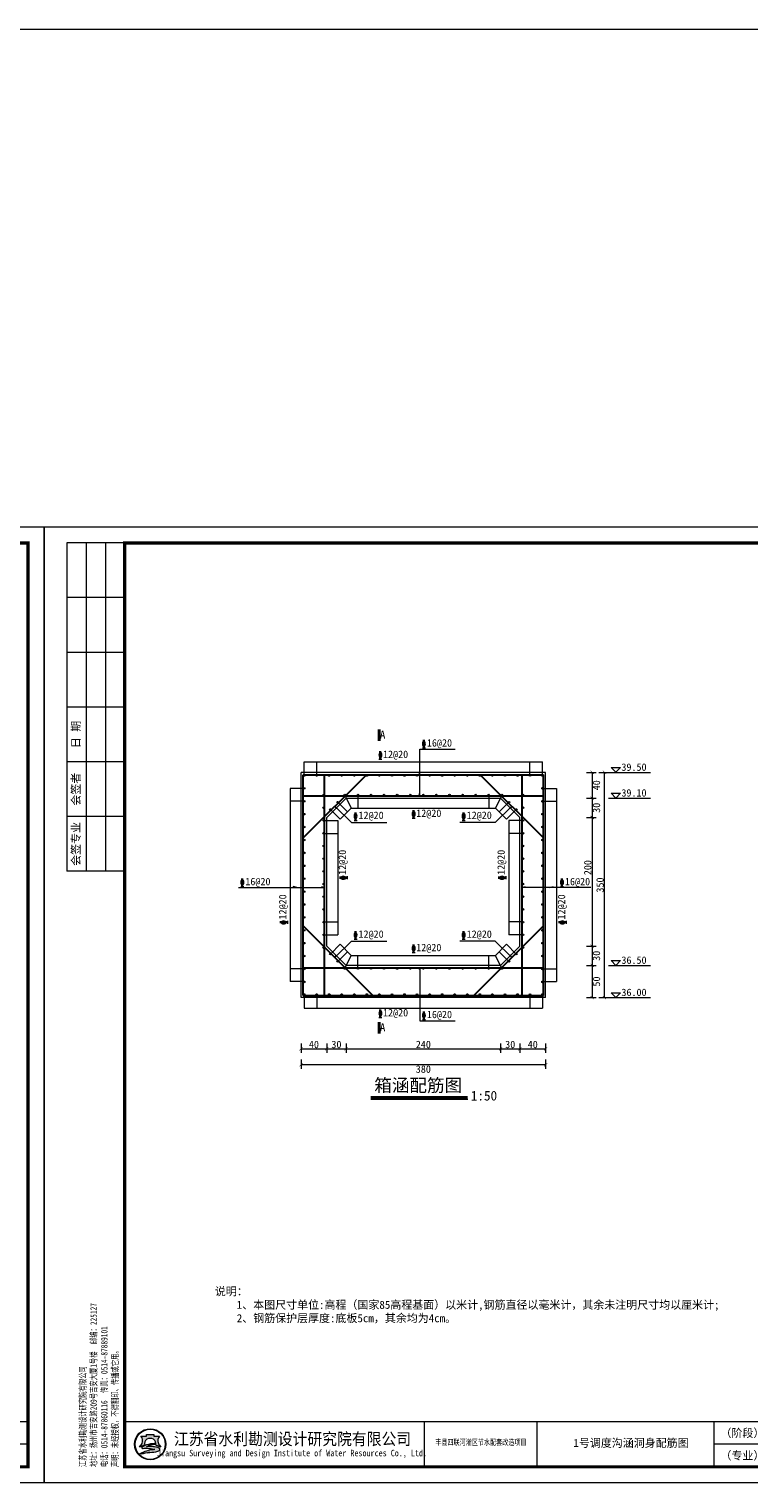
# Model space of a CAD drawing. Extents: x -27255 to 1448651, y 31034 to 8081248.
# Tile 70 of 198: x 583442 to 583666, y 3859744 to 3860196. Entities that reach past the tile are written whole.
import ezdxf
from ezdxf.enums import TextEntityAlignment as Align

# ---------------------------------------------------------------- set-up
doc = ezdxf.new("R2010")
doc.units = 0
doc.layers.get('0').update_dxf_attribs({"linetype": 'CONTINUOUS'})
for name, color, linetype, lineweight in [('0.09折线', 6, 'CONTINUOUS', 9), ('0.09标注线', 3, 'CONTINUOUS', 9), ('0.13填充', 8, 'CONTINUOUS', 9), ('0.13文字', 3, 'CONTINUOUS', 13), ('0.13轮廓', 4, 'CONTINUOUS', 13), ('0.30粗线', 7, 'CONTINUOUS', 30), ('图框', 7, 'CONTINUOUS', 20), ('文字', 7, 'CONTINUOUS', 15), ('细实线', 3, 'CONTINUOUS', 20), ('配筋1', 1, 'CONTINUOUS', 50)]:
    doc.layers.add(name, color=color, linetype=linetype, lineweight=lineweight)
doc.layers.add('DMTZ', color=7, linetype='CONTINUOUS')
doc.styles.add('-仿宋_GB2312', font='FangSong_GB2312.ttf')
doc.styles.add('CHX-1', font='tssdeng.shx', dxfattribs={"width": 0.7, "height": 300, "bigfont": 'atssdchn.shx'})
doc.styles.add('LYJFS', font='times.ttf', dxfattribs={"width": 0.7})
doc.styles.add('仿宋', font='FangSong_GB2312.ttf', dxfattribs={"width": 0.7})
doc.styles.add('宋体', font='FangSong_GB2312.ttf')
doc.dimstyles.new('zzzz STANDARD', dxfattribs={"dimtxt": 2.3, "dimasz": 1, "dimexe": 1.25, "dimexo": 1.5, "dimgap": 0.2, "dimtad": 1, "dimdec": 0, "dimlfac": 10, "dimzin": 0, "dimdsep": 46, "dimtxsty": '-仿宋_GB2312', "dimblk": 'ARCHTICK', "dimcen": 0.09, "dimadec": 0, "dimazin": 0, "dimtfac": 1, "dimtdec": 0, "dimtix": 1, "dimtmove": 2, "dimatfit": 3, "dimfxl": 1.7, "dimfxlon": 1, "dimtolj": 1, "dimtzin": 0, "dimlwd": 9, "dimlwe": 9, "dimarcsym": 0})

# ---------------------------------------------------------------- blocks, each defined once
blk = doc.blocks.new('d4trtg')
h = blk.add_hatch(color=152)
h.dxf.hatch_style = 1
h.paths.add_polyline_path([(654246.3193193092, 3899725.409078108, 1), (654149.4769673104, 3899725.409078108, 1)])
h.paths.add_polyline_path([(654244.689577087, 3899725.409078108, 1), (654151.1067095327, 3899725.409078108, 1)], flags=16)
h = blk.add_hatch(color=152)
h.dxf.hatch_style = 1
edge = h.paths.add_edge_path()
edge.add_arc((654216.7300615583, 3899701.144012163), 14.62686968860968, 43.31770961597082, 70.37003522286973)
edge.add_arc((654202.9245894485, 3899662.43781051), 55.72140833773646, 70.37003522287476, 84.52854590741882)
edge.add_arc((654197.052297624, 3899601.131590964), 117.3082280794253, 84.5285459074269, 95.17746754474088)
edge.add_arc((654198.4691254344, 3899704.113250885), 18.32576248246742, 111.7965680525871, 130.9174013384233, ccw=False)
edge.add_arc((654217.4394684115, 3899656.675769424), 69.41576698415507, 98.84274785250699, 111.79656805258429, ccw=False)
edge.add_arc((654228.1102754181, 3899588.085080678), 138.8315339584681, 95.21036804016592, 98.84274785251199, ccw=False)
edge.add_ellipse((654197.8981433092, 3899728.334977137), major_axis=(-17.7501498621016, 0), ratio=0.8776980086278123, start_angle=172.6538623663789, end_angle=176.9129867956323)
edge.add_arc((654213.8325542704, 3899624.955280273), 102.5563365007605, 88.99992913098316, 98.52267106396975)
edge.add_arc((654209.8965974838, 3899651.220285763), 75.99805588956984, 98.5226710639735, 116.8491039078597)
edge.add_arc((654181.1331357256, 3899708.041207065), 12.31168505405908, 116.8491039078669, 139.2900683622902)
edge.add_arc((654173.2830714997, 3899714.795695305), 1.955690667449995, 139.2900683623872, 263.050638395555)
edge.add_arc((654175.1158058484, 3899729.831970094), 17.10324739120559, 263.0506383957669, 272.136251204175)
edge.add_arc((654186.8001782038, 3899416.594006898), 296.3525647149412, 88.46268833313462, 92.13625120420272, ccw=False)
edge.add_arc((654193.3818121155, 3899661.833379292), 51.02489061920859, 68.07113774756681, 88.46268833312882, ccw=False)
edge.add_arc((654234.506227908, 3899496.08092722), 214.2253735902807, 95.91294384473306, 98.79521578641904)
edge.add_arc((654220.8241236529, 3899584.51078353), 124.7433113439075, 98.79521578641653, 117.8496747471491)
edge.add_arc((654806.2087627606, 3897318.850026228), 2461.597634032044, 104.7703900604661, 105.15790668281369, ccw=False)
edge.add_line((654178.6340996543, 3899699.104834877), (654170.5934602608, 3899695.844113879))
edge.add_arc((654384.3496151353, 3898723.49134639), 995.5709910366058, 100.90627282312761, 102.39834375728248, ccw=False)
edge.add_line((654195.9846486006, 3899701.080338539), (654189.8745459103, 3899699.193213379))
edge.add_arc((654166.7652083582, 3899985.305806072), 287.044347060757, 274.6177604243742, 279.6944367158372)
edge.add_arc((654207.3949546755, 3899747.472955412), 45.76599921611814, 279.694436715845, 287.6119267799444)
edge.add_arc((654216.243616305, 3899719.598572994), 16.52082853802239, 287.6119267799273, 311.5140981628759)
edge.add_arc((654225.3686800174, 3899709.289677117), 2.753471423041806, 311.5140981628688, 403.3177096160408)
edge = h.paths.add_edge_path()
edge.add_arc((654242.1391779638, 3899736.786777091), 20.67819482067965, 138.9741968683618, 204.1180883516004, ccw=False)
edge.add_line((654226.5392573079, 3899750.359920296), (654209.5567490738, 3899750.359920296))
edge.add_line((654209.5567490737, 3899750.359920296), (654209.5567490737, 3899756.23053299))
edge.add_line((654209.5567490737, 3899756.23053299), (654186.2395375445, 3899756.23053299))
edge.add_line((654186.2395375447, 3899756.23053299), (654186.2395375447, 3899750.359920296))
edge.add_line((654186.2395375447, 3899750.359920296), (654169.2570293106, 3899750.359920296))
edge.add_arc((654153.6571086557, 3899736.786777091), 20.67819482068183, -24.118088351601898, 41.0258031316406, ccw=False)
edge.add_arc((654138.2813983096, 3899743.670490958), 37.52449961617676, 314.34412131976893, 335.8819116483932, ccw=False)
edge.add_arc((654157.8406418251, 3899747.198545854), 31.08765203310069, 282.3877277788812, 290.1465811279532)
edge.add_arc((654127.1774852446, 3899830.778947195), 120.1152469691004, 290.1465811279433, 296.6495194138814)
edge.add_ellipse((654197.8981433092, 3899728.334977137), major_axis=(-17.7501498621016, 0), ratio=0.8776980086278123, start_angle=176.9129867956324, end_angle=378.37473811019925, ccw=False)
edge.add_ellipse((654197.8981433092, 3899728.334977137), major_axis=(-17.7501498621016, 0), ratio=0.8776980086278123, start_angle=172.653862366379, end_angle=176.9129867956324, ccw=False)
edge.add_ellipse((654197.8981433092, 3899728.334977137), major_axis=(-17.7501498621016, 0), ratio=0.8776980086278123, start_angle=161.6252618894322, end_angle=172.653862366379, ccw=False)
edge.add_arc((654268.6188013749, 3899830.778947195), 120.1152469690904, 243.3504805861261, 249.853418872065)
edge.add_arc((654237.9556447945, 3899747.198545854), 31.08765203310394, 249.8534188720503, 257.61227222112)
edge.add_arc((654257.5148883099, 3899743.670490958), 37.52449961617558, 204.1180883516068, 225.6558786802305, ccw=False)
at = {"lineweight": 0}
for p, q in [((653868.4004973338, 3899605.327936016), (653868.4004973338, 3902577.336202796)), ((653868.4004973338, 3902577.336202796), (658071.2404705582, 3902577.336202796)), ((658071.2404705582, 3902577.336202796), (658071.2404705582, 3899605.327936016)), ((658021.2066613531, 3899725.409078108), (655949.806960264, 3899725.409078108)), ((658071.2404705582, 3899605.327936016), (653868.4004973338, 3899605.327936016))]:
    blk.add_line(p, q, dxfattribs=at)
for p, q in [((654118.5695433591, 3902527.302393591), (653938.4478302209, 3902527.302393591)), ((653938.4478302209, 3902527.302393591), (653938.4478302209, 3901506.612685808)), ((653998.488401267, 3902527.302393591), (653998.488401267, 3901506.612685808)), ((654058.528972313, 3902527.302393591), (654058.528972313, 3901506.612685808)), ((654118.5695433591, 3902357.187442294), (653938.4478302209, 3902357.187442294)), ((654118.5695433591, 3902187.072490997), (653938.4478302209, 3902187.072490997)), ((654118.5695433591, 3902016.9575397), (653938.4478302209, 3902016.9575397)), ((654118.5695433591, 3901846.842588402), (653938.4478302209, 3901846.842588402)), ((654118.5695433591, 3901676.727637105), (653938.4478302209, 3901676.727637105)), ((654118.5695433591, 3901506.612685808), (653938.4478302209, 3901506.612685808)), ((655049.1983945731, 3899795.456410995), (655049.1983945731, 3899655.361745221)), ((655399.4350590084, 3899795.456410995), (655399.4350590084, 3899655.361745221)), ((655949.806960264, 3899795.456410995), (655949.806960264, 3899655.361745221)), ((656209.9827681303, 3899795.456410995), (656209.9827681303, 3899655.361745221)), ((656400.1112431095, 3899795.456410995), (656400.1112431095, 3899655.361745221)), ((656590.2397180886, 3899795.456410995), (656590.2397180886, 3899655.361745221)), ((656780.3681930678, 3899795.456410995), (656780.3681930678, 3899655.361745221)), ((656970.496668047, 3899795.456410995), (656970.496668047, 3899655.361745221)), ((657160.6251430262, 3899795.456410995), (657160.6251430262, 3899655.361745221)), ((657350.7536180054, 3899795.456410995), (657350.7536180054, 3899655.361745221)), ((657530.8753311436, 3899795.456410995), (657530.8753311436, 3899655.361745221)), ((657700.9902824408, 3899725.409078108), (657700.9902824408, 3899655.361745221))]:
    blk.add_line(p, q)
at = {"lineweight": 0, "const_width": 10.0067618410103}
blk.add_lwpolyline([(654118.5695433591, 3902527.302393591), (658021.2066613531, 3902527.302393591), (658021.2066613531, 3899655.361745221), (654118.5695433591, 3899655.361745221)], close=True, dxfattribs=at)
at = {"lineweight": 0, "const_width": 4.002704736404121}
blk.add_lwpolyline([(658021.2066613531, 3899795.456410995), (654118.5695433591, 3899795.456410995)], dxfattribs=at)
at = {"color": 152}
for points in [[(654215.6225359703, 3899727.495994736, 0.04157472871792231), (654198.6336295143, 3899726.379117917, 0.08013502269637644), (654175.5726574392, 3899719.025681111, 0.09823132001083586), (654171.8006163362, 3899716.071255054, 0.599439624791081), (654173.0464484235, 3899712.85437217, 0.03966424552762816), (654175.7533461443, 3899712.7406093, -0.01603031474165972), (654194.7507043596, 3899712.839904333, -0.08921046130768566), (654212.4373190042, 3899709.166529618, 0.01257694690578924), (654201.7504573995, 3899707.787257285, 0.08333285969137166), (654162.549863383, 3899694.805861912, -0.001690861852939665), (654178.6340996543, 3899699.104834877), (654170.5934602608, 3899695.844113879, -0.006510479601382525), (654195.9846486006, 3899701.080338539), (654189.8745459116, 3899699.193213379, 0.02215480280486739), (654215.101659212, 3899702.360502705, 0.03456031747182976), (654221.242295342, 3899703.852113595, 0.1046726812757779), (654227.1936927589, 3899707.227897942, 0.4234638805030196), (654227.3719977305, 3899711.178677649, 0.1185893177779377), (654221.6438736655, 3899714.920795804, 0.06185687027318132), (654208.2376153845, 3899717.905342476, 0.04649815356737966), (654186.4662944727, 3899717.961197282, -0.08362449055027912), (654191.6645458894, 3899721.128869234, -0.05658197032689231), (654206.7686614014, 3899725.266458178, -0.01585057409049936), (654215.5025964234, 3899726.342960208)], [(654181.0529832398, 3899723.423913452, -0.02838203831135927), (654168.5479460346, 3899718.013005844, -0.03386732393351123), (654164.5097554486, 3899716.834668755, 0.09425397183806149), (654172.5302050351, 3899728.337281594, 0.2921547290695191), (654169.2570293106, 3899750.359920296), (654186.2395375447, 3899750.359920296), (654186.2395375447, 3899756.23053299), (654209.5567490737, 3899756.23053299), (654209.5567490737, 3899750.359920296), (654226.5392573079, 3899750.359920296, 0.29215472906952), (654223.2660815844, 3899728.337281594, 0.09425397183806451), (654231.2865311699, 3899716.834668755, -0.03386732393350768), (654227.2483405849, 3899718.013005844, -0.02838203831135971), (654214.7433033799, 3899723.423913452)]]:
    blk.add_lwpolyline(points, format="xyb", dxfattribs=at)
for radius in [48.42117599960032, 46.79143377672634]:
    blk.add_circle((654197.8981433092, 3899725.409078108), radius, dxfattribs=at)
blk.add_arc((654217.4394684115, 3899656.675769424), 69.41576698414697, 98.8427478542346, 111.796568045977, dxfattribs=at)
for start_param, end_param in [(2.820892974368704, 6.603884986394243), (3.013378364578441, 3.087714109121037)]:
    blk.add_ellipse((654197.8981433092, 3899728.334977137), major_axis=(-17.7501498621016, 0), ratio=0.8776980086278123, start_param=start_param, end_param=end_param, dxfattribs=at)
at = {"style": '宋体'}
for s, height, width, p in [('江苏省水利勘测设计研究院有限公司', 37.52535690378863, 0.9, (654640.1952124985, 3899742.929376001)), ('丰县四联河灌区节水配套改造项目', 18.01217131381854, 0.75, (655225.535190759, 3899732.299860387)), ('Jiangsu Surveying and Design Institute of Water Resources Co., Ltd.', 20.0135236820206, 0.8, (654638.4727689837, 3899695.522921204))]:
    blk.add_text(s, height=height, dxfattribs=dict(at, width=width)).set_placement(p, align=Align.MIDDLE)
at = {"style": 'LYJFS'}
for s, p in [('（阶段）', (656038.2059940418, 3899760.432744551)), ('（专业）', (656038.2059940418, 3899690.385411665))]:
    blk.add_text(s, height=25.01690460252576, dxfattribs=at).set_placement(p, align=Align.MIDDLE_CENTER)
at = {"style": '仿宋'}
blk.add_text('2018.05', height=25.01690460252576, dxfattribs=at).set_placement((657440.8144745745, 3899690.385411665), align=Align.MIDDLE)
at = {"rotation": 90}
for s, insert, char_height, attachment_point, style in [('日 期', (653968.468115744, 3901931.900064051), 25.01690460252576, 5, '宋体'), ('会签者', (653968.468115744, 3901761.785112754), 25.01690460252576, 5, '宋体'), ('会签专业', (653968.468115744, 3901591.670161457), 25.01690460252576, 5, '宋体'), ('江苏省水利勘测设计研究院有限公司\\P地址：扬州市吉安路209号吉安大厦1号楼  邮编：225127\\P电话：0514-87860116  传真：0514-87889101\\P声明：未经授权，不得翻印、传播或它用。', (654101.5093347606, 3899654.544439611), 20.0135236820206, 7, '仿宋')]:
    blk.add_mtext(s, dxfattribs=dict(at, insert=insert, char_height=char_height, attachment_point=attachment_point, style=style))
at = {"char_height": 25.01690460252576, "attachment_point": 5, "style": '宋体'}
for s, insert in [('设计', (656143.9596908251, 3899760.432744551)), ('批 准', (656305.0470056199, 3899760.432744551)), ('核 定', (656494.550057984, 3899760.154778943)), ('审 查', (656684.609041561, 3899760.165426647)), ('校 核', (656875.0849735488, 3899760.865852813)), ('设 计', (657065.2829399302, 3899761.366681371)), ('制 图', (657254.8554836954, 3899760.211836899)), ('日 期', (657440.8144745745, 3899760.432744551)), ('甲级设计证书编号A132012666', (657776.0409962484, 3899760.432744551)), ('部分', (656143.9596908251, 3899690.385411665)), ('图 号', (657615.9328067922, 3899690.385411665))]:
    blk.add_mtext(s, dxfattribs=dict(at, insert=insert))
blk = doc.blocks.new('_ARCHTICK')
at = {"color": 0, "linetype": 'ByBlock', "const_width": 0.15}
blk.add_lwpolyline([(-0.5, -0.5), (0.5, 0.5)], dxfattribs=at)

msp = doc.modelspace()

# ---------------------------------------------------------------- hatches: boundary and pattern name
at = {"layer": '0.30粗线'}
for points in [[(583527.6765100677, 3859963.993978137, 1), (583528.1765100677, 3859963.993978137, 1)], [(583528.1765100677, 3859963.993978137, -1), (583527.6765100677, 3859963.993978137, -1)], [(583532.0764832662, 3859963.993978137, -1), (583531.5764832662, 3859963.993978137, -1)], [(583535.9764564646, 3859963.993978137, -1), (583535.4764564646, 3859963.993978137, -1)], [(583539.8764296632, 3859963.993978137, -1), (583539.3764296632, 3859963.993978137, -1)], [(583543.7764028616, 3859963.993978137, -1), (583543.2764028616, 3859963.993978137, -1)], [(583547.6763760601, 3859963.993978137, -1), (583547.1763760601, 3859963.993978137, -1)], [(583551.5763492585, 3859963.993978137, -1), (583551.0763492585, 3859963.993978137, -1)], [(583555.4763224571, 3859963.993978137, -1), (583554.9763224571, 3859963.993978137, -1)], [(583559.3762956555, 3859963.993978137, -1), (583558.8762956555, 3859963.993978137, -1)], [(583563.276268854, 3859963.993978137, -1), (583562.776268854, 3859963.993978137, -1)], [(583567.1762420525, 3859963.993978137, -1), (583566.6762420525, 3859963.993978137, -1)], [(583571.076215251, 3859963.993978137, -1), (583570.576215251, 3859963.993978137, -1)], [(583574.9761884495, 3859963.993978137, -1), (583574.4761884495, 3859963.993978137, -1)], [(583578.8761616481, 3859963.993978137, -1), (583578.3761616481, 3859963.993978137, -1)], [(583582.7761348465, 3859963.993978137, -1), (583582.2761348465, 3859963.993978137, -1)], [(583586.676108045, 3859963.993978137, -1), (583586.176108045, 3859963.993978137, -1)], [(583590.5760812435, 3859963.993978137, -1), (583590.0760812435, 3859963.993978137, -1)], [(583594.476054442, 3859963.993978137, -1), (583593.976054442, 3859963.993978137, -1)], [(583598.3760276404, 3859963.993978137, -1), (583597.8760276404, 3859963.993978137, -1)], [(583602.276000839, 3859963.993978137, -1), (583601.776000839, 3859963.993978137, -1)], [(583527.6765100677, 3859959.983856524, 1), (583528.1765100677, 3859959.983856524, 1)], [(583602.2760008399, 3859959.983856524, -1), (583601.7760008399, 3859959.983856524, -1)], [(583527.6765100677, 3859955.973734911, 1), (583528.1765100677, 3859955.973734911, 1)], [(583534.2760008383, 3859957.900109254, 1), (583533.7760008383, 3859957.900109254, 1)], [(583538.6331522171, 3859955.701228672, 1), (583538.1331522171, 3859955.701228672, 1)], [(583540.8320327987, 3859957.900109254, 1), (583540.3320327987, 3859957.900109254, 1)], [(583544.8977365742, 3859957.900109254, 1), (583544.3977365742, 3859957.900109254, 1)], [(583548.9634403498, 3859957.900109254, 1), (583548.4634403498, 3859957.900109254, 1)], [(583553.0291441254, 3859957.900109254, 1), (583552.5291441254, 3859957.900109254, 1)], [(583557.0948479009, 3859957.900109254, 1), (583556.5948479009, 3859957.900109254, 1)], [(583561.1605516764, 3859957.900109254, 1), (583560.6605516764, 3859957.900109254, 1)], [(583565.226255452, 3859957.900109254, 1), (583564.726255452, 3859957.900109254, 1)], [(583569.2919592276, 3859957.900109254, 1), (583568.7919592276, 3859957.900109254, 1)], [(583573.3576630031, 3859957.900109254, 1), (583572.8576630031, 3859957.900109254, 1)], [(583577.4233667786, 3859957.900109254, 1), (583576.9233667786, 3859957.900109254, 1)], [(583581.4890705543, 3859957.900109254, 1), (583580.9890705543, 3859957.900109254, 1)], [(583585.5547743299, 3859957.900109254, 1), (583585.0547743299, 3859957.900109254, 1)], [(583589.1204781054, 3859957.900109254, -1), (583589.6204781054, 3859957.900109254, -1)], [(583591.3193586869, 3859955.701228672, -1), (583591.8193586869, 3859955.701228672, -1)], [(583595.6765100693, 3859957.900109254, -1), (583596.1765100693, 3859957.900109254, -1)], [(583602.2760008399, 3859955.973734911, -1), (583601.7760008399, 3859955.973734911, -1)], [(583527.6765100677, 3859951.963613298, 1), (583528.1765100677, 3859951.963613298, 1)], [(583534.2760008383, 3859953.950266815, 1), (583533.7760008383, 3859953.950266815, 1)], [(583534.2760008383, 3859950.000424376, 1), (583533.7760008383, 3859950.000424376, 1)], [(583536.3386245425, 3859953.406700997, 1), (583535.8386245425, 3859953.406700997, 1)], [(583593.6138863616, 3859953.406700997, -1), (583594.1138863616, 3859953.406700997, -1)], [(583595.6765100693, 3859953.950266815, -1), (583596.1765100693, 3859953.950266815, -1)], [(583595.6765100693, 3859950.000424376, -1), (583596.1765100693, 3859950.000424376, -1)], [(583602.2760008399, 3859951.963613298, -1), (583601.7760008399, 3859951.963613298, -1)], [(583527.6765100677, 3859947.953491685, 1), (583528.1765100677, 3859947.953491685, 1)], [(583534.2760008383, 3859946.050581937, 1), (583533.7760008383, 3859946.050581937, 1)], [(583595.6765100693, 3859946.050581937, -1), (583596.1765100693, 3859946.050581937, -1)], [(583602.2760008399, 3859947.953491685, -1), (583601.7760008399, 3859947.953491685, -1)], [(583527.6765100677, 3859943.943370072, 1), (583528.1765100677, 3859943.943370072, 1)], [(583534.2760008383, 3859942.100739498, 1), (583533.7760008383, 3859942.100739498, 1)], [(583595.6765100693, 3859942.100739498, -1), (583596.1765100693, 3859942.100739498, -1)], [(583602.2760008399, 3859943.943370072, -1), (583601.7760008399, 3859943.943370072, -1)], [(583527.6765100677, 3859939.933248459, 1), (583528.1765100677, 3859939.933248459, 1)], [(583534.2760008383, 3859938.150897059, 1), (583533.7760008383, 3859938.150897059, 1)], [(583595.6765100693, 3859938.150897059, -1), (583596.1765100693, 3859938.150897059, -1)], [(583602.2760008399, 3859939.933248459, -1), (583601.7760008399, 3859939.933248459, -1)], [(583527.6765100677, 3859935.923126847, 1), (583528.1765100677, 3859935.923126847, 1)], [(583527.6765100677, 3859931.913005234, 1), (583528.1765100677, 3859931.913005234, 1)], [(583534.2760008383, 3859934.20105462, 1), (583533.7760008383, 3859934.20105462, 1)], [(583595.6765100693, 3859934.20105462, -1), (583596.1765100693, 3859934.20105462, -1)], [(583602.2760008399, 3859935.923126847, -1), (583601.7760008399, 3859935.923126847, -1)], [(583602.2760008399, 3859931.913005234, -1), (583601.7760008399, 3859931.913005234, -1)], [(583527.6765100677, 3859927.902883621, 1), (583528.1765100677, 3859927.902883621, 1)], [(583534.2760008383, 3859930.251212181, 1), (583533.7760008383, 3859930.251212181, 1)], [(583595.6765100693, 3859930.251212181, -1), (583596.1765100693, 3859930.251212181, -1)], [(583602.2760008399, 3859927.902883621, -1), (583601.7760008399, 3859927.902883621, -1)], [(583527.6765100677, 3859923.892762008, 1), (583528.1765100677, 3859923.892762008, 1)], [(583534.2760008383, 3859926.301369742, 1), (583533.7760008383, 3859926.301369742, 1)], [(583595.6765100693, 3859926.301369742, -1), (583596.1765100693, 3859926.301369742, -1)], [(583602.2760008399, 3859923.892762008, -1), (583601.7760008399, 3859923.892762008, -1)], [(583527.6765100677, 3859919.882640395, 1), (583528.1765100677, 3859919.882640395, 1)], [(583534.2760008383, 3859922.351527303, 1), (583533.7760008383, 3859922.351527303, 1)], [(583534.2760008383, 3859918.401684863, 1), (583533.7760008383, 3859918.401684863, 1)], [(583595.6765100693, 3859922.351527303, -1), (583596.1765100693, 3859922.351527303, -1)], [(583595.6765100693, 3859918.401684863, -1), (583596.1765100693, 3859918.401684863, -1)], [(583602.2760008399, 3859919.882640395, -1), (583601.7760008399, 3859919.882640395, -1)], [(583527.6765100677, 3859915.872518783, 1), (583528.1765100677, 3859915.872518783, 1)], [(583534.2760008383, 3859914.451842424, 1), (583533.7760008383, 3859914.451842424, 1)], [(583595.6765100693, 3859914.451842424, -1), (583596.1765100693, 3859914.451842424, -1)], [(583602.2760008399, 3859915.872518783, -1), (583601.7760008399, 3859915.872518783, -1)], [(583527.6765100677, 3859911.862397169, 1), (583528.1765100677, 3859911.862397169, 1)], [(583533.7406967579, 3859910.50265236, 1), (583534.2406967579, 3859910.50265236, 1)], [(583596.2118141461, 3859910.50265236, -1), (583595.7118141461, 3859910.50265236, -1)], [(583596.2118141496, 3859910.50265236, -1), (583595.7118141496, 3859910.50265236, -1)], [(583602.2760008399, 3859911.862397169, -1), (583601.7760008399, 3859911.862397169, -1)], [(583527.6765100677, 3859907.852275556, 1), (583528.1765100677, 3859907.852275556, 1)], [(583536.3386245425, 3859908.487356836, -1), (583535.8386245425, 3859908.487356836, -1)], [(583538.6331522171, 3859906.192829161, -1), (583538.1331522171, 3859906.192829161, -1)], [(583591.3193586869, 3859906.192829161, 1), (583591.8193586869, 3859906.192829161, 1)], [(583593.6138863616, 3859908.487356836, 1), (583594.1138863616, 3859908.487356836, 1)], [(583602.2760008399, 3859907.852275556, -1), (583601.7760008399, 3859907.852275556, -1)], [(583527.6765100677, 3859903.842153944, 1), (583528.1765100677, 3859903.842153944, 1)], [(583540.8320327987, 3859903.993948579, -1), (583540.3320327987, 3859903.993948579, -1)], [(583544.8977365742, 3859904.015197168, -1), (583544.3977365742, 3859904.015197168, -1)], [(583548.9634403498, 3859904.015197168, -1), (583548.4634403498, 3859904.015197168, -1)], [(583553.0291441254, 3859904.015197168, -1), (583552.5291441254, 3859904.015197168, -1)], [(583557.0948479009, 3859904.015197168, -1), (583556.5948479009, 3859904.015197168, -1)], [(583561.1605516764, 3859904.015197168, -1), (583560.6605516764, 3859904.015197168, -1)], [(583565.226255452, 3859904.015197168, -1), (583564.726255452, 3859904.015197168, -1)], [(583569.2919592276, 3859904.015197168, -1), (583568.7919592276, 3859904.015197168, -1)], [(583573.3576630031, 3859904.015197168, -1), (583572.8576630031, 3859904.015197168, -1)], [(583577.4233667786, 3859904.015197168, -1), (583576.9233667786, 3859904.015197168, -1)], [(583581.4890705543, 3859904.015197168, -1), (583580.9890705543, 3859904.015197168, -1)], [(583585.5547743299, 3859904.015197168, -1), (583585.0547743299, 3859904.015197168, -1)], [(583589.1204781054, 3859903.993948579, 1), (583589.6204781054, 3859903.993948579, 1)], [(583602.2760008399, 3859903.842153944, -1), (583601.7760008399, 3859903.842153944, -1)], [(583527.6765100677, 3859899.832032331, 1), (583528.1765100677, 3859899.832032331, 1)], [(583527.6765100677, 3859895.89702891, -1), (583528.1765100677, 3859895.89702891, -1)], [(583532.0764832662, 3859895.900109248, 1), (583531.5764832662, 3859895.900109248, 1)], [(583535.9764564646, 3859895.900109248, 1), (583535.4764564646, 3859895.900109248, 1)], [(583539.8764296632, 3859895.900109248, 1), (583539.3764296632, 3859895.900109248, 1)], [(583543.7764028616, 3859895.900109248, 1), (583543.2764028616, 3859895.900109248, 1)], [(583547.6763760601, 3859895.900109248, 1), (583547.1763760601, 3859895.900109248, 1)], [(583551.5763492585, 3859895.900109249, 1), (583551.0763492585, 3859895.900109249, 1)], [(583555.4763224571, 3859895.900109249, 1), (583554.9763224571, 3859895.900109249, 1)], [(583559.3762956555, 3859895.900109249, 1), (583558.8762956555, 3859895.900109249, 1)], [(583563.276268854, 3859895.900109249, 1), (583562.776268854, 3859895.900109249, 1)], [(583567.1762420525, 3859895.900109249, 1), (583566.6762420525, 3859895.900109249, 1)], [(583571.076215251, 3859895.900109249, 1), (583570.576215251, 3859895.900109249, 1)], [(583574.9761884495, 3859895.900109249, 1), (583574.4761884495, 3859895.900109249, 1)], [(583578.8761616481, 3859895.900109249, 1), (583578.3761616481, 3859895.900109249, 1)], [(583582.7761348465, 3859895.900109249, 1), (583582.2761348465, 3859895.900109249, 1)], [(583586.676108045, 3859895.900109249, 1), (583586.176108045, 3859895.900109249, 1)], [(583590.5760812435, 3859895.900109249, 1), (583590.0760812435, 3859895.900109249, 1)], [(583594.476054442, 3859895.900109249, 1), (583593.976054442, 3859895.900109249, 1)], [(583598.3760276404, 3859895.900109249, 1), (583597.8760276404, 3859895.900109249, 1)], [(583602.2760008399, 3859899.832032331, -1), (583601.7760008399, 3859899.832032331, -1)], [(583602.2760008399, 3859895.89702891, 1), (583601.7760008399, 3859895.89702891, 1)]]:
    msp.add_hatch(color=256, dxfattribs=at).paths.add_polyline_path(points)

# ---------------------------------------------------------------- linework, layer by layer
at = {"layer": '0.09折线', "color": 7}
for p, q in [((583526.9762554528, 3859894.94702891), (583526.9762554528, 3859964.947058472)), ((583602.9762554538, 3859964.947058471), (583526.9762554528, 3859964.947058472)), ((583602.9762554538, 3859894.947028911), (583602.976255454, 3859964.947058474)), ((583540.9762554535, 3859956.947028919), (583534.9762554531, 3859950.947028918)), ((583540.9762554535, 3859956.947028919), (583588.9762554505, 3859956.947028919)), ((583588.9762554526, 3859956.947028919), (583594.9762554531, 3859950.947028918)), ((583534.9762554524, 3859910.947028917), (583534.9762554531, 3859950.947028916)), ((583594.9762554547, 3859910.947028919), (583594.976255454, 3859950.947028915)), ((583540.9762554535, 3859904.947028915), (583534.9762554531, 3859910.947028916)), ((583588.9762554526, 3859904.947028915), (583594.9762554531, 3859910.947028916)), ((583588.9762554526, 3859904.947028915), (583540.9762554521, 3859904.947028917)), ((583602.9762554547, 3859894.947028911), (583526.9762554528, 3859894.94702891))]:
    msp.add_line(p, q, dxfattribs=at)
at = {"layer": '0.09标注线'}
for p, q in [((583563.9331824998, 3859957.650109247), (583563.9331824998, 3859972.153665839)), ((583563.9331825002, 3859972.153665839), (583574.910886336, 3859972.153665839)), ((583527.9424753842, 3859968.257686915), (583602.0260008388, 3859968.257686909)), ((583527.9424753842, 3859964.243467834), (583527.9424753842, 3859968.25768692)), ((583531.8641732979, 3859963.99346783), (583531.8641732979, 3859968.257686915)), ((583563.9331825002, 3859964.243978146), (583563.7056710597, 3859964.872767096)), ((583598.0564069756, 3859963.993978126), (583598.0564069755, 3859968.257686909)), ((583602.026000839, 3859963.993978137), (583602.0260008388, 3859968.257686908)), ((583523.5919757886, 3859959.983856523), (583523.5919757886, 3859939.142504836)), ((583527.9265100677, 3859959.983856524), (583523.5919757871, 3859959.983856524)), ((583602.0260008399, 3859959.983856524), (583606.3605351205, 3859959.983856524)), ((583606.360535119, 3859959.983856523), (583606.360535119, 3859939.142504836)), ((583527.9265100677, 3859955.985925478), (583523.5919757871, 3859955.985925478)), ((583540.7260386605, 3859957.650109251), (583542.5600243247, 3859953.819105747)), ((583544.6477365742, 3859957.900109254), (583544.6477365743, 3859953.819105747)), ((583563.9331824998, 3859957.650109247), (583563.7056710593, 3859958.278898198)), ((583585.3047743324, 3859957.900109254), (583585.3047743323, 3859953.819105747)), ((583589.2264722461, 3859957.650109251), (583587.3924865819, 3859953.819105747)), ((583602.0260008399, 3859955.985925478), (583606.3605351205, 3859955.985925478)), ((583537.4798826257, 3859954.440605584), (583542.6826361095, 3859949.412720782)), ((583542.560024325, 3859953.819105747), (583587.392486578, 3859953.819105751)), ((583592.472628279, 3859954.440605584), (583587.2698747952, 3859949.412720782)), ((583534.0260008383, 3859950.000424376), (583538.3605351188, 3859950.000424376)), ((583534.0260008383, 3859946.002493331), (583538.3605351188, 3859946.002493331)), ((583538.360535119, 3859950.000424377), (583538.3605351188, 3859914.451842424)), ((583542.6826361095, 3859949.412720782), (583553.6603399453, 3859949.412720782)), ((583587.2698747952, 3859949.412720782), (583576.2921709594, 3859949.412720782)), ((583591.5919757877, 3859950.000424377), (583591.5919757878, 3859914.451842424)), ((583595.9265100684, 3859950.000424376), (583591.5919757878, 3859950.000424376)), ((583595.9265100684, 3859946.002493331), (583591.5919757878, 3859946.002493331)), ((583523.5919757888, 3859939.142504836), (583523.5919757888, 3859899.910230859)), ((583606.3605351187, 3859939.142504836), (583606.3605351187, 3859899.910230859)), ((583507.5304169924, 3859929.163104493), (583534.2760008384, 3859929.163104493)), ((583617.0391609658, 3859929.163104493), (583595.6765100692, 3859929.163104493)), ((583534.0260008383, 3859918.44977347), (583538.3605351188, 3859918.44977347)), ((583534.0260008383, 3859914.451842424), (583538.3605351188, 3859914.451842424)), ((583595.9265100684, 3859918.44977347), (583591.5919757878, 3859918.44977347)), ((583595.9265100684, 3859914.451842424), (583591.5919757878, 3859914.451842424)), ((583537.4798826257, 3859907.45345225), (583542.6826361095, 3859912.481337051)), ((583542.6826361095, 3859912.481337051), (583553.6603399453, 3859912.481337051)), ((583587.2698747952, 3859912.481337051), (583576.2921709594, 3859912.481337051)), ((583592.472628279, 3859907.45345225), (583587.2698747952, 3859912.481337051)), ((583540.7260386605, 3859904.243948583), (583542.5600243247, 3859908.074952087)), ((583542.560024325, 3859908.074952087), (583587.392486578, 3859908.074952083)), ((583544.6477365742, 3859903.993948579), (583544.6477365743, 3859908.074952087)), ((583585.3047743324, 3859903.993948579), (583585.3047743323, 3859908.074952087)), ((583589.2264722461, 3859904.243948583), (583587.3924865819, 3859908.074952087)), ((583527.9265100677, 3859903.908161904), (583523.5919757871, 3859903.908161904)), ((583563.9331824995, 3859904.247028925), (583563.705671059, 3859903.618239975)), ((583563.9331825, 3859904.247028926), (583563.9331824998, 3859887.740421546)), ((583602.0260008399, 3859903.908161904), (583606.3605351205, 3859903.908161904)), ((583527.9265100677, 3859899.910230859), (583523.5919757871, 3859899.910230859)), ((583602.0260008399, 3859899.910230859), (583606.3605351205, 3859899.910230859)), ((583527.9424753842, 3859895.650619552), (583527.9424753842, 3859891.636400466)), ((583527.9424753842, 3859891.636400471), (583602.0260008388, 3859891.636400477)), ((583531.8641732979, 3859895.900619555), (583531.8641732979, 3859891.63640047)), ((583563.9331825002, 3859895.65010924), (583563.7056710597, 3859895.021320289)), ((583598.0564069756, 3859895.90010926), (583598.0564069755, 3859891.636400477)), ((583602.026000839, 3859895.900109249), (583602.0260008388, 3859891.636400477)), ((583563.9331825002, 3859887.740421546), (583574.910886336, 3859887.740421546))]:
    msp.add_line(p, q, dxfattribs=at)
at = {"layer": '0.09标注线', "color": 7}
for p, q in [((583622.5046778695, 3859964.947058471), (583635.555157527, 3859964.947058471)), ((583623.3073445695, 3859966.446777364), (583624.7767845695, 3859964.977337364)), ((583623.3073445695, 3859966.446777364), (583626.2462245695, 3859966.446777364)), ((583624.7767845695, 3859964.977337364), (583626.2462245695, 3859966.446777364)), ((583622.5046778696, 3859956.947028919), (583635.5551575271, 3859956.947028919)), ((583623.3073445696, 3859958.446747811), (583624.7767845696, 3859956.977307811)), ((583623.3073445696, 3859958.446747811), (583626.2462245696, 3859958.446747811)), ((583624.7767845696, 3859956.977307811), (583626.2462245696, 3859958.446747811)), ((583623.3073445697, 3859906.446747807), (583624.7767845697, 3859904.977307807)), ((583623.3073445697, 3859906.446747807), (583626.2462245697, 3859906.446747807)), ((583624.7767845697, 3859904.977307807), (583626.2462245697, 3859906.446747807)), ((583622.5046778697, 3859904.947028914), (583635.5551575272, 3859904.947028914)), ((583623.3073445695, 3859896.446747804), (583624.7767845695, 3859894.977307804)), ((583623.3073445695, 3859896.446747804), (583626.2462245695, 3859896.446747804)), ((583624.7767845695, 3859894.977307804), (583626.2462245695, 3859896.446747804)), ((583622.5046778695, 3859894.947028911), (583635.555157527, 3859894.947028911))]:
    msp.add_line(p, q, dxfattribs=at)
at = {"layer": '0.09标注线', "linetype": 'Continuous', "lineweight": 13}
for p, q in [((583525.6765100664, 3859929.163104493), (583524.5070938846, 3859929.513135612)), ((583604.2760008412, 3859929.163104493), (583605.4454170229, 3859929.513135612))]:
    msp.add_line(p, q, dxfattribs=at)
at = {"layer": '0.13填充', "lineweight": 40, "ltscale": 0.005}
msp.add_line((583548.6683072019, 3859863.912672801, 0.725928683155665), (583578.715323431, 3859863.912672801, 0.725928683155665), dxfattribs=at)
at = {"layer": '0.13填充', "ltscale": 0.005}
msp.add_line((583548.668307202, 3859863.382746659, 0.725928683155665), (583578.849672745, 3859863.382746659, 0.725928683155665), dxfattribs=at)
at = {"layer": '0.13文字', "linetype": 'Continuous', "lineweight": 13}
for p, q in [((580415.3193357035, 3860196.007721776), (587865.8902504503, 3860196.007721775)), ((580415.3193357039, 3860196.007721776), (587865.8902504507, 3860196.007721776)), ((583538.3831522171, 3859955.701228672), (583541.3607272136, 3859952.723653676)), ((583591.5693586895, 3859955.701228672), (583588.5917836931, 3859952.723653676)), ((583536.0886245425, 3859953.406700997), (583539.1181220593, 3859950.37720348)), ((583542.5600243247, 3859953.819105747), (583539.1181220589, 3859950.37720348)), ((583587.3924865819, 3859953.819105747), (583590.8343888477, 3859950.37720348)), ((583593.8638863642, 3859953.406700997), (583590.8343888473, 3859950.37720348)), ((583536.0886245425, 3859908.487356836), (583539.1181220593, 3859911.516854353)), ((583542.5600243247, 3859908.074952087), (583539.1181220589, 3859911.516854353)), ((583587.3924865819, 3859908.074952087), (583590.8343888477, 3859911.516854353)), ((583593.8638863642, 3859908.487356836), (583590.8343888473, 3859911.516854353)), ((583538.3831522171, 3859906.192829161), (583541.3607272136, 3859909.170404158)), ((583591.5693586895, 3859906.192829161), (583588.5917836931, 3859909.170404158))]:
    msp.add_line(p, q, dxfattribs=at)
at = {"layer": '0.13文字', "lineweight": 13}
for p, q in [((583537.4798826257, 3859954.440605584), (583537.8965620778, 3859953.666928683)), ((583592.472628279, 3859954.440605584), (583592.055948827, 3859953.666928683)), ((583537.4798826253, 3859907.45345225), (583538.0411713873, 3859908.289471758)), ((583592.4726282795, 3859907.45345225), (583591.9113395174, 3859908.289471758))]:
    msp.add_line(p, q, dxfattribs=at)
at = {"layer": '0.13轮廓'}
for centre in [(583527.9265100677, 3859963.993978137), (583527.9265100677, 3859963.993978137), (583531.8264832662, 3859963.993978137), (583535.7264564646, 3859963.993978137), (583539.6264296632, 3859963.993978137), (583543.5264028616, 3859963.993978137), (583547.4263760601, 3859963.993978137), (583551.3263492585, 3859963.993978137), (583555.2263224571, 3859963.993978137), (583559.1262956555, 3859963.993978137), (583563.026268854, 3859963.993978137), (583566.9262420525, 3859963.993978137), (583570.826215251, 3859963.993978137), (583574.7261884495, 3859963.993978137), (583578.6261616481, 3859963.993978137), (583582.5261348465, 3859963.993978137), (583586.426108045, 3859963.993978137), (583590.3260812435, 3859963.993978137), (583594.226054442, 3859963.993978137), (583598.1260276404, 3859963.993978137), (583602.026000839, 3859963.993978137), (583527.9265100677, 3859959.983856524), (583602.0260008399, 3859959.983856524), (583527.9265100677, 3859955.973734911), (583534.0260008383, 3859957.900109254), (583538.3831522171, 3859955.701228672), (583540.5820327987, 3859957.900109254), (583544.6477365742, 3859957.900109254), (583548.7134403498, 3859957.900109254), (583552.7791441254, 3859957.900109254), (583556.8448479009, 3859957.900109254), (583560.9105516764, 3859957.900109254), (583564.976255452, 3859957.900109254), (583569.0419592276, 3859957.900109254), (583573.1076630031, 3859957.900109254), (583577.1733667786, 3859957.900109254), (583581.2390705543, 3859957.900109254), (583585.3047743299, 3859957.900109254), (583589.3704781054, 3859957.900109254), (583591.5693586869, 3859955.701228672), (583595.9265100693, 3859957.900109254), (583602.0260008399, 3859955.973734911), (583527.9265100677, 3859951.963613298), (583534.0260008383, 3859953.950266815), (583534.0260008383, 3859950.000424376), (583536.0886245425, 3859953.406700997), (583593.8638863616, 3859953.406700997), (583595.9265100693, 3859953.950266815), (583595.9265100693, 3859950.000424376), (583602.0260008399, 3859951.963613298), (583527.9265100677, 3859947.953491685), (583534.0260008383, 3859946.050581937), (583595.9265100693, 3859946.050581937), (583602.0260008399, 3859947.953491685), (583527.9265100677, 3859943.943370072), (583534.0260008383, 3859942.100739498), (583595.9265100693, 3859942.100739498), (583602.0260008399, 3859943.943370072), (583527.9265100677, 3859939.933248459), (583534.0260008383, 3859938.150897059), (583595.9265100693, 3859938.150897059), (583602.0260008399, 3859939.933248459), (583527.9265100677, 3859935.923126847), (583527.9265100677, 3859931.913005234), (583534.0260008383, 3859934.20105462), (583595.9265100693, 3859934.20105462), (583602.0260008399, 3859935.923126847), (583602.0260008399, 3859931.913005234), (583527.9265100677, 3859927.902883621), (583534.0260008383, 3859930.251212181), (583595.9265100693, 3859930.251212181), (583602.0260008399, 3859927.902883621), (583527.9265100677, 3859923.892762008), (583534.0260008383, 3859926.301369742), (583595.9265100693, 3859926.301369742), (583602.0260008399, 3859923.892762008), (583527.9265100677, 3859919.882640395), (583534.0260008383, 3859922.351527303), (583534.0260008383, 3859918.401684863), (583595.9265100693, 3859922.351527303), (583595.9265100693, 3859918.401684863), (583602.0260008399, 3859919.882640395), (583527.9265100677, 3859915.872518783), (583534.0260008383, 3859914.451842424), (583595.9265100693, 3859914.451842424), (583602.0260008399, 3859915.872518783), (583527.9265100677, 3859911.862397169), (583533.9906967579, 3859910.50265236), (583595.9618141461, 3859910.50265236), (583595.9618141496, 3859910.50265236), (583602.0260008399, 3859911.862397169), (583527.9265100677, 3859907.852275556), (583536.0886245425, 3859908.487356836), (583538.3831522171, 3859906.192829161), (583591.5693586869, 3859906.192829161), (583593.8638863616, 3859908.487356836), (583602.0260008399, 3859907.852275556), (583527.9265100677, 3859903.842153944), (583540.5820327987, 3859903.993948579), (583544.6477365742, 3859904.015197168), (583548.7134403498, 3859904.015197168), (583552.7791441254, 3859904.015197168), (583556.8448479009, 3859904.015197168), (583560.9105516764, 3859904.015197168), (583564.976255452, 3859904.015197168), (583569.0419592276, 3859904.015197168), (583573.1076630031, 3859904.015197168), (583577.1733667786, 3859904.015197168), (583581.2390705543, 3859904.015197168), (583585.3047743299, 3859904.015197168), (583589.3704781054, 3859903.993948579), (583602.0260008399, 3859903.842153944), (583527.9265100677, 3859899.832032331), (583527.9265100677, 3859895.89702891), (583531.8264832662, 3859895.900109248), (583535.7264564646, 3859895.900109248), (583539.6264296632, 3859895.900109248), (583543.5264028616, 3859895.900109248), (583547.4263760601, 3859895.900109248), (583551.3263492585, 3859895.900109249), (583555.2263224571, 3859895.900109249), (583559.1262956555, 3859895.900109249), (583563.026268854, 3859895.900109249), (583566.9262420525, 3859895.900109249), (583570.826215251, 3859895.900109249), (583574.7261884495, 3859895.900109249), (583578.6261616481, 3859895.900109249), (583582.5261348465, 3859895.900109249), (583586.426108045, 3859895.900109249), (583590.3260812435, 3859895.900109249), (583594.226054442, 3859895.900109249), (583598.1260276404, 3859895.900109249), (583602.0260008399, 3859899.832032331), (583602.0260008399, 3859895.89702891)]:
    msp.add_circle(centre, 0.25, dxfattribs=at)
at = {"layer": '0.30粗线', "color": 1}
for p, q in [((583527.6765100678, 3859895.647028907), (583527.6765100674, 3859964.24397814)), ((583527.6765100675, 3859964.243978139), (583602.2760008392, 3859964.243978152)), ((583547.283255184, 3859964.243978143), (583527.6765100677, 3859944.637233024)), ((583534.2760008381, 3859895.647028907), (583534.2760008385, 3859964.24397814)), ((583582.6692557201, 3859964.243978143), (583602.2760008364, 3859944.637233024)), ((583595.6765100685, 3859895.647028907), (583595.6765100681, 3859964.24397814)), ((583602.2760008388, 3859895.647028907), (583602.2760008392, 3859964.24397814)), ((583527.6765100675, 3859957.650109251), (583602.2760008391, 3859957.650109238)), ((583549.2863059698, 3859895.647028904), (583527.6765100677, 3859917.256824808)), ((583580.6662049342, 3859895.647028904), (583602.2760008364, 3859917.256824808)), ((583527.6765100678, 3859904.24702892), (583602.2760008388, 3859904.247028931)), ((583527.6765100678, 3859895.647028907), (583602.2760008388, 3859895.647028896))]:
    msp.add_line(p, q, dxfattribs=at)
at = {"layer": 'DMTZ', "linetype": 'Continuous'}
for p, q in [((583534.2760008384, 3859929.163104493), (583533.3467189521, 3859929.412104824)), ((583595.6765100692, 3859929.163104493), (583596.6057919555, 3859929.412104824))]:
    msp.add_line(p, q, dxfattribs=at)
at = {"layer": '配筋1', "color": 7, "lineweight": 40}
for p, q in [((583551.274224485, 3859974.772540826), (583551.274224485, 3859978.277740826)), ((583551.274224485, 3859883.804399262), (583551.274224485, 3859887.309599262))]:
    msp.add_line(p, q, dxfattribs=at)

# ---------------------------------------------------------------- block references
at = {"layer": '图框', "xscale": 0.09999999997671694, "yscale": 0.1000000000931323, "zscale": 0.1}
for p in [(517640.0296919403, 3469783.558025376), (518060.3136891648, 3469783.558025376)]:
    msp.add_blockref('d4trtg', p, dxfattribs=at)

# ---------------------------------------------------------------- texts
at = {"layer": '0.09标注线', "style": 'CHX-1', "width": 0.62}
for p in [(583564.4955279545, 3859972.540247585), (583550.983233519, 3859969.023756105), (583543.2449815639, 3859950.037929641), (583561.3101414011, 3859950.710504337), (583576.8545164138, 3859950.037929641), (583508.0778498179, 3859929.438442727), (583607.4010258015, 3859929.438442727), (583543.2449815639, 3859913.106545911), (583576.8545164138, 3859913.106545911), (583561.3101414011, 3859908.965241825), (583550.983233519, 3859888.719641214), (583564.4955279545, 3859888.127003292)]:
    msp.add_text('\x84', height=2.5, dxfattribs=at).set_placement(p)
for p in [(583541.408054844, 3859931.516897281), (583590.7380057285, 3859931.516897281), (583522.8612161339, 3859917.65401685), (583609.5096284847, 3859917.65401685)]:
    msp.add_text('\x84', height=2.5, rotation=90, dxfattribs=at).set_placement(p)
at = {"layer": '0.09标注线', "char_height": 2.3, "width": 17.07402900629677, "attachment_point": 7, "style": '-仿宋_GB2312'}
for s, insert in [('16@20', (583566.0772241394, 3859972.471713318)), ('12@20', (583552.4371392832, 3859968.92385294)), ('12@20', (583544.8266777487, 3859949.969395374)), ('12@20', (583562.7640471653, 3859950.610601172)), ('12@20', (583578.4362125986, 3859949.969395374)), ('16@20', (583509.6595460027, 3859929.36990846)), ('16@20', (583608.9827219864, 3859929.36990846)), ('12@20', (583544.8266777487, 3859913.038011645)), ('12@20', (583578.4362125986, 3859913.038011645)), ('12@20', (583562.7640471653, 3859908.86533866)), ('12@20', (583552.4371392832, 3859888.619738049)), ('16@20', (583566.0772241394, 3859888.058469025))]:
    msp.add_mtext(s, dxfattribs=dict(at, insert=insert))
at = {"layer": '0.09标注线', "color": 7, "char_height": 2.296, "width": 15.68078823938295, "attachment_point": 3, "style": '-仿宋_GB2312'}
for s, insert in [('39.50', (583634.3436826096, 3859967.738152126)), ('39.10', (583634.3436826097, 3859959.738122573)), ('36.50', (583634.3436826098, 3859907.738122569)), ('36.00', (583634.3436826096, 3859897.738122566))]:
    msp.add_mtext(s, dxfattribs=dict(at, insert=insert))
at = {"layer": '0.09标注线', "char_height": 2.3, "width": 17.07402900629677, "attachment_point": 7, "rotation": 90, "style": '-仿宋_GB2312'}
for insert in [(583541.4536504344, 3859933.087535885), (583590.7836013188, 3859933.087535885), (583522.9068117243, 3859919.224655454), (583609.5552240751, 3859919.224655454)]:
    msp.add_mtext('12@20', dxfattribs=dict(at, insert=insert))
at = {"layer": '0.13文字', "color": 7, "insert": (583500.1912648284, 3859804.87969343, 0.725928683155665), "char_height": 2.5, "width": 158.4939985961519, "attachment_point": 1, "style": '-仿宋_GB2312'}
msp.add_mtext('说明：\\P    1、本图尺寸单位:高程（国家85高程基面）以米计,钢筋直径以毫米计，其余未注明尺寸均以厘米计;\\P    2、钢筋保护层厚度:底板5cm，其余均为4cm。', dxfattribs=at)
at = {"layer": '0.13文字', "linetype": 'Continuous', "lineweight": 13, "insert": (583606.4981091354, 3859757.766341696), "char_height": 2.5, "width": 66.66109248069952, "attachment_point": 1, "style": 'LYJFS'}
msp.add_mtext('{\\fFangSong_GB2312|b0|i0|c134|p49;\\W1;   1号调度沟涵洞身配筋图}', dxfattribs=at)
at = {"layer": '文字', "color": 7, "attachment_point": 1, "style": '-仿宋_GB2312'}
for s, insert, char_height, width in [('箱涵配筋图', (583549.7416062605, 3859869.6852176, 0.725928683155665), 4, 38.01371816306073), ('1:50', (583579.7452178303, 3859865.960608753, 0.725928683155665), 3, 10.28954739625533)]:
    msp.add_mtext(s, dxfattribs=dict(at, insert=insert, char_height=char_height, width=width))
at = {"layer": '细实线', "color": 7, "lineweight": 13, "char_height": 2.5, "width": 21.95458836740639, "attachment_point": 9, "style": '-仿宋_GB2312'}
for insert in [(583553.1731661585, 3859975.446221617), (583553.1731661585, 3859884.478080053)]:
    msp.add_mtext('A', dxfattribs=dict(at, insert=insert))

# ---------------------------------------------------------------- dimensions: what is measured, and where the dimension line sits
at = {"layer": '0.13文字', "linetype": 'Continuous', "lineweight": 13}
for base, p1, p2 in [((583617.4285716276, 3859956.947028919), (583602.976255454, 3859964.947058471), (583588.9762554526, 3859956.947028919)), ((583621.2546778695, 3859964.947058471), (583602.9762554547, 3859894.947028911), (583602.9762554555, 3859964.947058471)), ((583617.4285716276, 3859950.947028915), (583588.9762554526, 3859956.947028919), (583594.976255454, 3859950.947028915)), ((583617.4285716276, 3859904.947028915), (583594.9762554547, 3859910.947028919), (583588.9762554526, 3859904.947028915)), ((583617.4285716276, 3859894.947028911), (583588.9762554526, 3859904.947028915), (583602.9762554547, 3859894.947028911))]:
    msp.add_linear_dim(base=base, p1=p1, p2=p2, angle=90, dimstyle='zzzz STANDARD', override={"dimlfac": 5}, dxfattribs=at).render()
msp.add_linear_dim(base=(583617.4285716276, 3859910.947028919), p1=(583594.976255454, 3859950.947028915), p2=(583594.9762554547, 3859910.947028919), angle=90, location=(583616.078571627, 3859935.353047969), dimstyle='zzzz STANDARD', override={"dimlfac": 5}, dxfattribs=at).render()
for base, p1, p2 in [((583534.9762554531, 3859879.019834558), (583526.9762554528, 3859894.94702891), (583534.9762554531, 3859910.947028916)), ((583540.9762554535, 3859879.019834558), (583534.9762554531, 3859910.947028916), (583540.9762554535, 3859904.947028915)), ((583594.9762554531, 3859879.019834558), (583588.9762554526, 3859904.947028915), (583594.9762554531, 3859910.947028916)), ((583602.9762554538, 3859879.019834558), (583594.9762554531, 3859910.947028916), (583602.9762554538, 3859894.947028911)), ((583588.9762554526, 3859879.019834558), (583540.9762554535, 3859904.947028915), (583588.9762554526, 3859904.947028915)), ((583526.9762554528, 3859874.058411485), (583602.9762554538, 3859894.947028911), (583526.9762554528, 3859894.947028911))]:
    msp.add_linear_dim(base=base, p1=p1, p2=p2, dimstyle='zzzz STANDARD', override={"dimlfac": 5}, dxfattribs=at).render()

doc.saveas('drawing.dxf')
